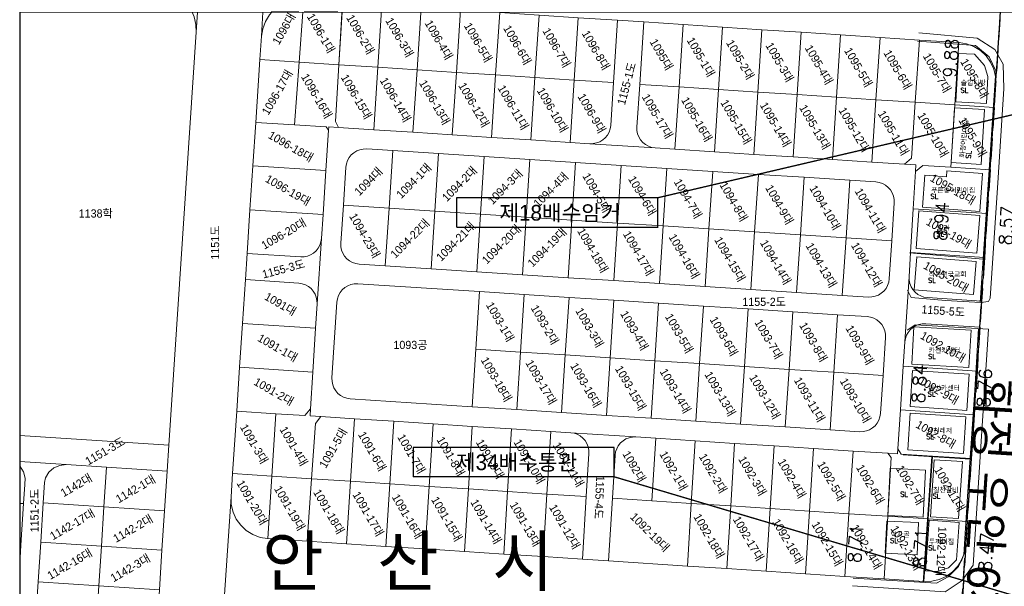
# Model space of a CAD drawing. Header units: metres. Extents: x 183400 to 184400, y 422200 to 427800.
# Tile 172 of 221: x 183500 to 183801, y 426825 to 426998. Entities that reach past the tile are written whole.
import ezdxf
from ezdxf.enums import TextEntityAlignment as Align

# ---------------------------------------------------------------- set-up
doc = ezdxf.new("R2010")
doc.units = ezdxf.units.M
doc.linetypes.add('DASHED2', pattern=[9.525, 6.35, -3.175])
for name, color, linetype in [('구조물명칭_작업', 5, 'Continuous'), ('도면리-t', 252, 'Continuous'), ('동별경계', 3, 'DASHED2'), ('보축구간', 10, 'DASHED2'), ('일람표', 7, 'Continuous'), ('횡단타점', 11, 'Continuous')]:
    doc.layers.add(name, color=color, linetype=linetype)
for name, color, linetype, lineweight in [('지번', 252, 'Continuous', 5), ('지적', 252, 'Continuous', 5), ('현황도', 7, 'Continuous', 5)]:
    doc.layers.add(name, color=color, linetype=linetype, lineweight=lineweight)
doc.styles.add('gwang', font='romans.shx', dxfattribs={"bigfont": ' WHGTXT.SHX'})
doc.styles.get("Standard").update_dxf_attribs({"font": 'romans.shx', "bigfont": 'ghs.shx'})
doc.styles.add('UPM', font='Gulim.ttf')
doc.styles.add('돋움', font='Dotum.ttf')
doc.styles.add('평면도1(프)$0$굴림', font='Gulim.ttf')

msp = doc.modelspace()

# ---------------------------------------------------------------- linework, layer by layer
at = {"layer": '구조물명칭_작업', "ltscale": 20, "const_width": 0.4}
for points in [[(183695, 426943.3), (183820.13, 426972.57)], [(183620.26, 426858.02), (183681.72, 426858.02), (183681.72, 426867.02)], [(183681.72, 426858.02), (183812.46, 426819.19)]]:
    msp.add_lwpolyline(points, dxfattribs=at)
at = {"layer": '구조물명칭_작업', "linetype": 'Continuous'}
msp.add_lwpolyline([(183633.54, 426934.3, 0.4, 0.4, 0), (183695, 426934.3, 0.4, 0.4, 0), (183695, 426943.3, 0, 0, 0)], format="xyseb", dxfattribs=at)
for points in [[(183695, 426943.3), (183633.54, 426943.3), (183633.54, 426934.3)], [(183681.72, 426867.02), (183620.26, 426867.02), (183620.26, 426858.02)]]:
    msp.add_lwpolyline(points, dxfattribs=at)
at = {"layer": '동별경계', "linetype": 'DASHED2'}
for points in [[(183786.68, 426798.28), (183789.21, 426837.19), (183789.67, 426844.38), (183790.92, 426863.56), (183791.79, 426876.95), (183792.66, 426890.33), (183793.53, 426903.73), (183794.05, 426911.71), (183794.92, 426925.1), (183795.79, 426938.5), (183796.66, 426951.89), (183797.9, 426970.92), (183798.36, 426977.99), (183800.89, 427016.91)], [(183800.89, 427016.91), (183798.36, 426977.99), (183797.9, 426970.92), (183796.66, 426951.89), (183795.79, 426938.5), (183794.92, 426925.1), (183794.05, 426911.71), (183793.53, 426903.73), (183792.66, 426890.33), (183791.79, 426876.95), (183790.92, 426863.56), (183789.67, 426844.38), (183789.21, 426837.19), (183786.68, 426798.28)]]:
    msp.add_lwpolyline(points, dxfattribs=at)
at = {"layer": '일람표'}
msp.add_lwpolyline([(183500, 426600), (184100, 426600), (184100, 427000), (183500, 427000)], close=True, dxfattribs=at)
at = {"layer": '지적', "linetype": 'Continuous'}
for points in [[(183670.76, 426998.36), (183682.79, 426997.57), (183690.78, 426997.04), (183702.83, 426996.25), (183714.87, 426995.47), (183726.9, 426994.68), (183738.94, 426993.89), (183750.97, 426993.11), (183763.01, 426992.32), (183775.04, 426991.53), (183787.07, 426990.75), (183787.17, 426990.74), (183789.49, 426990.36), (183791.69, 426989.53), (183793.69, 426988.29), (183795.41, 426986.69), (183796.78, 426984.77), (183797.75, 426982.63), (183798.29, 426980.34), (183798.36, 426977.99), (183800.89, 427016.91)], [(183800.89, 427016.91), (183798.36, 426977.99), (183797.9, 426970.92), (183796.66, 426951.89), (183795.79, 426938.5), (183794.92, 426925.1), (183794.05, 426911.71), (183793.53, 426903.73), (183792.66, 426890.33), (183791.79, 426876.95), (183790.92, 426863.56), (183789.67, 426844.38), (183789.21, 426837.19), (183786.68, 426798.28)], [(183598.73, 427003.07), (183597.56, 426983.98), (183609.48, 426983.2), (183610.74, 427002.28), (183598.73, 427003.07)], [(183610.74, 427002.28), (183609.48, 426983.2), (183621.49, 426982.42), (183622.74, 427001.5), (183610.74, 427002.28)], [(183622.74, 427001.5), (183621.49, 426982.42), (183633.5, 426981.64), (183634.75, 427000.71), (183622.74, 427001.5)], [(183500, 426870.66), (183545.62, 426867.73), (183553.95, 426993.96), (183553.88, 426996.31), (183553.34, 426998.6), (183552.71, 427000)], [(183554.34, 427000), (183553.95, 426993.96), (183545.62, 426867.73), (183545.09, 426859.75), (183544.29, 426847.64), (183543.49, 426835.57), (183542.7, 426823.49)], [(183552.71, 427000), (183553.34, 426998.6), (183553.88, 426996.31), (183553.95, 426993.96), (183554.34, 427000)], [(183562.05, 426812.97), (183564.61, 426851.88), (183565.08, 426858.99), (183566.34, 426878.08), (183567.22, 426891.48), (183568.11, 426904.88), (183568.99, 426918.28), (183569.52, 426926.27), (183570.4, 426939.67), (183571.29, 426953.07), (183572.16, 426966.35), (183573.43, 426985.55), (183573.9, 426992.67), (183574.38, 427000)], [(183577.11, 427000), (183576.35, 426999.19), (183575.11, 426997.19), (183574.28, 426994.99), (183573.9, 426992.67), (183573.43, 426985.55), (183585.41, 426984.77), (183586.54, 427000)], [(183574.38, 427000), (183573.9, 426992.67), (183574.28, 426994.99), (183575.11, 426997.19), (183576.35, 426999.19), (183577.11, 427000)], [(183586.54, 427000), (183585.41, 426984.77), (183597.56, 426983.98), (183598.54, 427000)], [(183634.75, 427000.71), (183633.5, 426981.64), (183645.5, 426980.86), (183646.75, 426999.93), (183634.75, 427000.71)], [(183646.75, 426999.93), (183645.5, 426980.86), (183657.5, 426980.08), (183658.76, 426999.14), (183646.75, 426999.93)], [(183658.76, 426999.14), (183657.5, 426980.08), (183669.51, 426979.29), (183670.76, 426998.36), (183658.76, 426999.14)], [(183670.76, 426998.36), (183669.51, 426979.29), (183681.54, 426978.51), (183682.79, 426997.57), (183670.76, 426998.36)], [(183682.79, 426997.57), (183681.54, 426978.51), (183680.68, 426965.43), (183680.52, 426964.39), (183680.18, 426963.4), (183679.68, 426962.49), (183679.03, 426961.67), (183678.24, 426960.98), (183677.35, 426960.44), (183676.37, 426960.06), (183675.35, 426959.86), (183674.3, 426959.83), (183694.3, 426958.56), (183693.26, 426958.71), (183692.27, 426959.05), (183691.35, 426959.55), (183690.52, 426960.2), (183689.83, 426960.99), (183689.29, 426961.89), (183688.9, 426962.86), (183688.7, 426963.89), (183688.67, 426964.94), (183689.53, 426977.98), (183690.78, 426997.04), (183682.79, 426997.57)], [(183690.78, 426997.04), (183689.53, 426977.98), (183701.58, 426977.19), (183702.83, 426996.25), (183690.78, 426997.04)], [(183702.83, 426996.25), (183701.58, 426977.19), (183713.62, 426976.41), (183714.87, 426995.47), (183702.83, 426996.25)], [(183714.87, 426995.47), (183713.62, 426976.41), (183725.65, 426975.63), (183726.9, 426994.68), (183714.87, 426995.47)], [(183726.9, 426994.68), (183725.65, 426975.63), (183737.69, 426974.84), (183738.94, 426993.89), (183726.9, 426994.68)], [(183738.94, 426993.89), (183737.69, 426974.84), (183749.72, 426974.06), (183750.97, 426993.11), (183738.94, 426993.89)], [(183750.97, 426993.11), (183749.72, 426974.06), (183761.76, 426973.27), (183763.01, 426992.32), (183750.97, 426993.11)], [(183763.01, 426992.32), (183761.76, 426973.27), (183773.75, 426972.49), (183775.04, 426991.53), (183763.01, 426992.32)], [(183775.04, 426991.53), (183773.75, 426972.49), (183785.88, 426971.7), (183787.07, 426990.75), (183775.04, 426991.53)], [(183787.07, 426990.75), (183785.88, 426971.7), (183797.9, 426970.92), (183798.36, 426977.99), (183798.29, 426980.34), (183797.75, 426982.63), (183796.78, 426984.77), (183795.41, 426986.69), (183793.69, 426988.29), (183791.69, 426989.53), (183789.49, 426990.36), (183787.17, 426990.74), (183787.07, 426990.75)], [(183573.43, 426985.55), (183572.16, 426966.35), (183583.99, 426965.62), (183585.41, 426984.77), (183573.43, 426985.55)], [(183585.41, 426984.77), (183583.99, 426965.62), (183593.69, 426965.03), (183594.42, 426964.01), (183594.48, 426965.01), (183597.47, 426964.82), (183596.5, 426966.61), (183597.56, 426983.98), (183585.41, 426984.77)], [(183597.56, 426983.98), (183596.5, 426966.61), (183597.47, 426964.82), (183608.22, 426964.12), (183609.48, 426983.2), (183597.56, 426983.98)], [(183609.48, 426983.2), (183608.22, 426964.12), (183620.23, 426963.34), (183621.49, 426982.42), (183609.48, 426983.2)], [(183621.49, 426982.42), (183620.23, 426963.34), (183632.24, 426962.56), (183633.5, 426981.64), (183621.49, 426982.42)], [(183633.5, 426981.64), (183632.24, 426962.56), (183644.25, 426961.78), (183645.5, 426980.86), (183633.5, 426981.64)], [(183645.5, 426980.86), (183644.25, 426961.78), (183656.25, 426961), (183657.5, 426980.08), (183645.5, 426980.86)], [(183657.5, 426980.08), (183656.25, 426961), (183668.26, 426960.22), (183669.51, 426979.29), (183657.5, 426980.08)], [(183669.51, 426979.29), (183668.26, 426960.22), (183674.3, 426959.83), (183675.35, 426959.86), (183676.37, 426960.06), (183677.35, 426960.44), (183678.24, 426960.98), (183679.03, 426961.67), (183679.68, 426962.49), (183680.18, 426963.4), (183680.52, 426964.39), (183680.68, 426965.43), (183681.54, 426978.51), (183669.51, 426979.29)], [(183689.53, 426977.98), (183688.67, 426964.94), (183688.7, 426963.89), (183688.9, 426962.86), (183689.29, 426961.89), (183689.83, 426960.99), (183690.52, 426960.2), (183691.35, 426959.55), (183692.27, 426959.05), (183693.26, 426958.71), (183694.3, 426958.56), (183700.33, 426958.14), (183701.58, 426977.19), (183689.53, 426977.98)], [(183701.58, 426977.19), (183700.33, 426958.14), (183712.37, 426957.36), (183713.62, 426976.41), (183701.58, 426977.19)], [(183713.62, 426976.41), (183712.37, 426957.36), (183724.4, 426956.58), (183725.65, 426975.63), (183713.62, 426976.41)], [(183725.65, 426975.63), (183724.4, 426956.58), (183736.44, 426955.8), (183737.69, 426974.84), (183725.65, 426975.63)], [(183737.69, 426974.84), (183736.44, 426955.8), (183748.47, 426955.02), (183749.72, 426974.06), (183737.69, 426974.84)], [(183749.72, 426974.06), (183748.47, 426955.02), (183760.51, 426954.23), (183761.76, 426973.27), (183749.72, 426974.06)], [(183761.76, 426973.27), (183760.51, 426954.23), (183770.51, 426953.57), (183772.6, 426955.44), (183773.75, 426972.49), (183761.76, 426973.27)], [(183773.75, 426972.49), (183772.6, 426955.44), (183770.51, 426953.57), (183774, 426953.36), (183773.88, 426951.36), (183776.07, 426953.22), (183784.7, 426952.66), (183785.88, 426971.7), (183773.75, 426972.49)], [(183785.88, 426971.7), (183784.7, 426952.66), (183796.66, 426951.89), (183797.9, 426970.92), (183785.88, 426971.7)], [(183572.16, 426966.35), (183571.29, 426953.07), (183593.62, 426951.62), (183594.42, 426964.01), (183593.69, 426965.03), (183583.99, 426965.62), (183572.16, 426966.35)], [(183594.48, 426965.01), (183594.42, 426964.01), (183593.62, 426951.62), (183592.75, 426938.23), (183592.28, 426930.83), (183590.91, 426910.85), (183590.45, 426903.42), (183589.63, 426890.02), (183588.94, 426878.75), (183588.81, 426876.63), (183592.05, 426876.42), (183602.37, 426875.75), (183614.37, 426874.98), (183626.37, 426874.2), (183638.37, 426873.43), (183650.37, 426872.65), (183662.37, 426871.88), (183668.44, 426871.49), (183688.39, 426870.19), (183694.45, 426869.8), (183706.51, 426869.02), (183718.57, 426868.24), (183730.63, 426867.46), (183742.69, 426866.68), (183754.75, 426865.9), (183765.37, 426865.21), (183768.36, 426865.02), (183768.46, 426866.52), (183769.24, 426878.44), (183770.11, 426891.82), (183770.6, 426899.23), (183771.88, 426919.15), (183772.34, 426926.57), (183773.17, 426939.97), (183773.88, 426951.36), (183774, 426953.36), (183770.51, 426953.57), (183760.51, 426954.23), (183748.47, 426955.02), (183736.44, 426955.8), (183724.4, 426956.58), (183712.37, 426957.36), (183700.33, 426958.14), (183694.3, 426958.56), (183674.3, 426959.83), (183668.26, 426960.22), (183656.25, 426961), (183644.25, 426961.78), (183632.24, 426962.56), (183620.23, 426963.34), (183608.22, 426964.12), (183597.47, 426964.82), (183594.48, 426965.01)], [(183614.06, 426957.72), (183628.03, 426956.82), (183642, 426955.91), (183655.97, 426955), (183669.94, 426954.1), (183683.91, 426953.19), (183697.88, 426952.28), (183711.85, 426951.38), (183725.83, 426950.47), (183739.8, 426949.56), (183753.77, 426948.66), (183761.76, 426948.14), (183762.79, 426947.98), (183763.78, 426947.64), (183764.7, 426947.14), (183765.52, 426946.49), (183766.21, 426945.7), (183766.75, 426944.81), (183767.13, 426943.84), (183767.33, 426942.81), (183767.36, 426941.77), (183766.6, 426930.15), (183765.84, 426918.55), (183765.68, 426917.52), (183765.34, 426916.52), (183764.84, 426915.61), (183764.19, 426914.79), (183763.4, 426914.1), (183762.51, 426913.56), (183761.53, 426913.18), (183760.51, 426912.98), (183759.46, 426912.95), (183751.48, 426913.46), (183737.51, 426914.37), (183723.54, 426915.27), (183709.57, 426916.17), (183695.6, 426917.08), (183681.62, 426917.98), (183667.65, 426918.88), (183653.68, 426919.79), (183639.71, 426920.69), (183625.74, 426921.59), (183611.77, 426922.5), (183603.79, 426923.01), (183602.76, 426923.17), (183601.77, 426923.51), (183600.85, 426924.01), (183600.03, 426924.66), (183599.34, 426925.45), (183598.8, 426926.34), (183598.42, 426927.32), (183598.22, 426928.34), (183598.19, 426929.39), (183598.94, 426941.01), (183599.7, 426952.64), (183599.86, 426953.67), (183600.2, 426954.66), (183600.7, 426955.58), (183601.35, 426956.4), (183602.14, 426957.09), (183603.03, 426957.63), (183604.01, 426958.01), (183605.03, 426958.21), (183606.08, 426958.24), (183614.06, 426957.72)], [(183606.08, 426958.24), (183605.03, 426958.21), (183604.01, 426958.01), (183603.03, 426957.63), (183602.14, 426957.09), (183601.35, 426956.4), (183600.7, 426955.58), (183600.2, 426954.66), (183599.86, 426953.67), (183599.7, 426952.64), (183598.94, 426941.01), (183612.91, 426940.1), (183614.06, 426957.72), (183606.08, 426958.24)], [(183614.06, 426957.72), (183612.91, 426940.1), (183626.88, 426939.2), (183628.03, 426956.82), (183614.06, 426957.72)], [(183628.03, 426956.82), (183626.88, 426939.2), (183640.85, 426938.3), (183642, 426955.91), (183628.03, 426956.82)], [(183571.29, 426953.07), (183570.4, 426939.67), (183592.75, 426938.23), (183593.62, 426951.62), (183571.29, 426953.07)], [(183642, 426955.91), (183640.85, 426938.3), (183654.82, 426937.39), (183655.97, 426955), (183642, 426955.91)], [(183655.97, 426955), (183654.82, 426937.39), (183668.79, 426936.49), (183669.94, 426954.1), (183655.97, 426955)], [(183669.94, 426954.1), (183668.79, 426936.49), (183682.76, 426935.58), (183683.91, 426953.19), (183669.94, 426954.1)], [(183683.91, 426953.19), (183682.76, 426935.58), (183696.74, 426934.68), (183697.88, 426952.28), (183683.91, 426953.19)], [(183776.07, 426953.22), (183773.88, 426951.36), (183773.17, 426939.97), (183795.79, 426938.5), (183796.66, 426951.89), (183784.7, 426952.66), (183776.07, 426953.22)], [(183697.88, 426952.28), (183696.74, 426934.68), (183710.71, 426933.77), (183711.85, 426951.38), (183697.88, 426952.28)], [(183711.85, 426951.38), (183710.71, 426933.77), (183724.68, 426932.87), (183725.83, 426950.47), (183711.85, 426951.38)], [(183725.83, 426950.47), (183724.68, 426932.87), (183738.65, 426931.96), (183739.8, 426949.56), (183725.83, 426950.47)], [(183739.8, 426949.56), (183738.65, 426931.96), (183752.62, 426931.06), (183753.77, 426948.66), (183739.8, 426949.56)], [(183753.77, 426948.66), (183752.62, 426931.06), (183766.6, 426930.15), (183767.36, 426941.77), (183767.33, 426942.81), (183767.13, 426943.84), (183766.75, 426944.81), (183766.21, 426945.7), (183765.52, 426946.49), (183764.7, 426947.14), (183763.78, 426947.64), (183762.79, 426947.98), (183761.76, 426948.14), (183753.77, 426948.66)], [(183570.4, 426939.67), (183569.52, 426926.27), (183585.9, 426925.22), (183586.94, 426925.26), (183587.97, 426925.46), (183588.94, 426925.84), (183589.83, 426926.39), (183590.62, 426927.08), (183591.27, 426927.89), (183591.77, 426928.81), (183592.11, 426929.8), (183592.28, 426930.83), (183592.75, 426938.23), (183570.4, 426939.67)], [(183598.94, 426941.01), (183598.19, 426929.39), (183598.22, 426928.34), (183598.42, 426927.32), (183598.8, 426926.34), (183599.34, 426925.45), (183600.03, 426924.66), (183600.85, 426924.01), (183601.77, 426923.51), (183602.76, 426923.17), (183603.79, 426923.01), (183611.77, 426922.5), (183612.91, 426940.1), (183598.94, 426941.01)], [(183612.91, 426940.1), (183611.77, 426922.5), (183625.74, 426921.59), (183626.88, 426939.2), (183612.91, 426940.1)], [(183626.88, 426939.2), (183625.74, 426921.59), (183639.71, 426920.69), (183640.85, 426938.3), (183626.88, 426939.2)], [(183640.85, 426938.3), (183639.71, 426920.69), (183653.68, 426919.79), (183654.82, 426937.39), (183640.85, 426938.3)], [(183773.17, 426939.97), (183772.34, 426926.57), (183794.92, 426925.1), (183795.79, 426938.5), (183773.17, 426939.97)], [(183654.82, 426937.39), (183653.68, 426919.79), (183667.65, 426918.88), (183668.79, 426936.49), (183654.82, 426937.39)], [(183668.79, 426936.49), (183667.65, 426918.88), (183681.62, 426917.98), (183682.76, 426935.58), (183668.79, 426936.49)], [(183682.76, 426935.58), (183681.62, 426917.98), (183695.6, 426917.08), (183696.74, 426934.68), (183682.76, 426935.58)], [(183696.74, 426934.68), (183695.6, 426917.08), (183709.57, 426916.17), (183710.71, 426933.77), (183696.74, 426934.68)], [(183710.71, 426933.77), (183709.57, 426916.17), (183723.54, 426915.27), (183724.68, 426932.87), (183710.71, 426933.77)], [(183724.68, 426932.87), (183723.54, 426915.27), (183737.51, 426914.37), (183738.65, 426931.96), (183724.68, 426932.87)], [(183592.28, 426930.83), (183592.11, 426929.8), (183591.77, 426928.81), (183591.27, 426927.89), (183590.62, 426927.08), (183589.83, 426926.39), (183588.94, 426925.84), (183587.97, 426925.46), (183586.94, 426925.26), (183585.9, 426925.22), (183569.52, 426926.27), (183568.99, 426918.28), (183585.31, 426917.2), (183586.35, 426917.05), (183587.33, 426916.71), (183588.25, 426916.21), (183589.06, 426915.56), (183589.75, 426914.78), (183590.29, 426913.89), (183590.67, 426912.92), (183590.88, 426911.9), (183590.91, 426910.85), (183592.28, 426930.83)], [(183738.65, 426931.96), (183737.51, 426914.37), (183751.48, 426913.46), (183752.62, 426931.06), (183738.65, 426931.96)], [(183752.62, 426931.06), (183751.48, 426913.46), (183759.46, 426912.95), (183760.51, 426912.98), (183761.53, 426913.18), (183762.51, 426913.56), (183763.4, 426914.1), (183764.19, 426914.79), (183764.84, 426915.61), (183765.34, 426916.52), (183765.68, 426917.52), (183765.84, 426918.55), (183766.6, 426930.15), (183752.62, 426931.06)], [(183772.34, 426926.57), (183771.88, 426919.15), (183771.91, 426918.11), (183772.11, 426917.08), (183772.5, 426916.11), (183773.04, 426915.22), (183773.73, 426914.44), (183774.54, 426913.79), (183775.46, 426913.29), (183776.45, 426912.95), (183777.48, 426912.79), (183794.05, 426911.71), (183794.92, 426925.1), (183772.34, 426926.57)], [(183568.99, 426918.28), (183568.11, 426904.88), (183590.45, 426903.42), (183590.91, 426910.85), (183590.88, 426911.9), (183590.67, 426912.92), (183590.29, 426913.89), (183589.75, 426914.78), (183589.06, 426915.56), (183588.25, 426916.21), (183587.33, 426916.71), (183586.35, 426917.05), (183585.31, 426917.2), (183568.99, 426918.28)], [(183640.59, 426914.62), (183654.27, 426913.74), (183667.95, 426912.85), (183681.63, 426911.97), (183695.32, 426911.09), (183709, 426910.2), (183722.68, 426909.32), (183736.36, 426908.43), (183750.04, 426907.55), (183759.08, 426906.97), (183760.11, 426906.81), (183761.1, 426906.47), (183762.02, 426905.97), (183762.83, 426905.32), (183763.52, 426904.53), (183764.07, 426903.64), (183764.45, 426902.67), (183764.65, 426901.64), (183764.68, 426900.59), (183763.92, 426889), (183763.15, 426877.39), (183763, 426876.35), (183762.66, 426875.36), (183762.16, 426874.45), (183761.51, 426873.63), (183760.72, 426872.94), (183759.83, 426872.4), (183758.85, 426872.02), (183757.83, 426871.82), (183756.78, 426871.8), (183747.72, 426872.38), (183734.05, 426873.27), (183720.38, 426874.15), (183706.71, 426875.03), (183693.03, 426875.92), (183679.34, 426876.8), (183665.66, 426877.69), (183651.99, 426878.57), (183638.31, 426879.45), (183601.06, 426881.86), (183600.03, 426882.02), (183599.04, 426882.36), (183598.12, 426882.86), (183597.3, 426883.51), (183596.61, 426884.3), (183596.07, 426885.19), (183595.69, 426886.17), (183595.49, 426887.19), (183595.46, 426888.24), (183596.96, 426911.42), (183597.12, 426912.45), (183597.46, 426913.44), (183597.96, 426914.36), (183598.61, 426915.18), (183599.4, 426915.87), (183600.29, 426916.41), (183601.27, 426916.79), (183602.29, 426916.99), (183603.34, 426917.02), (183640.59, 426914.62)], [(183603.34, 426917.02), (183602.29, 426916.99), (183601.27, 426916.79), (183600.29, 426916.41), (183599.4, 426915.87), (183598.61, 426915.18), (183597.96, 426914.36), (183597.46, 426913.44), (183597.12, 426912.45), (183596.96, 426911.42), (183595.46, 426888.24), (183595.49, 426887.19), (183595.69, 426886.17), (183596.07, 426885.19), (183596.61, 426884.3), (183597.3, 426883.51), (183598.12, 426882.86), (183599.04, 426882.36), (183600.03, 426882.02), (183601.06, 426881.86), (183638.31, 426879.45), (183639.45, 426897.03), (183640.59, 426914.62), (183603.34, 426917.02)], [(183771.88, 426919.15), (183770.6, 426899.23), (183770.75, 426900.27), (183771.09, 426901.26), (183771.59, 426902.17), (183772.25, 426902.99), (183773.03, 426903.68), (183773.93, 426904.22), (183774.9, 426904.6), (183775.93, 426904.8), (183776.98, 426904.82), (183793.53, 426903.73), (183794.05, 426911.71), (183777.48, 426912.79), (183776.45, 426912.95), (183775.46, 426913.29), (183774.54, 426913.79), (183773.73, 426914.44), (183773.04, 426915.22), (183772.5, 426916.11), (183772.11, 426917.08), (183771.91, 426918.11), (183771.88, 426919.15)], [(183640.59, 426914.62), (183639.45, 426897.03), (183653.13, 426896.15), (183654.27, 426913.74), (183640.59, 426914.62)], [(183654.27, 426913.74), (183653.13, 426896.15), (183666.8, 426895.27), (183667.95, 426912.85), (183654.27, 426913.74)], [(183667.95, 426912.85), (183666.8, 426895.27), (183680.48, 426894.38), (183681.63, 426911.97), (183667.95, 426912.85)], [(183681.63, 426911.97), (183680.48, 426894.38), (183694.17, 426893.5), (183695.32, 426911.09), (183681.63, 426911.97)], [(183695.32, 426911.09), (183694.17, 426893.5), (183707.86, 426892.62), (183709, 426910.2), (183695.32, 426911.09)], [(183709, 426910.2), (183707.86, 426892.62), (183721.53, 426891.73), (183722.68, 426909.32), (183709, 426910.2)], [(183722.68, 426909.32), (183721.53, 426891.73), (183735.21, 426890.85), (183736.36, 426908.43), (183722.68, 426909.32)], [(183736.36, 426908.43), (183735.21, 426890.85), (183748.88, 426889.97), (183750.04, 426907.55), (183736.36, 426908.43)], [(183750.04, 426907.55), (183748.88, 426889.97), (183763.92, 426889), (183764.68, 426900.59), (183764.65, 426901.64), (183764.45, 426902.67), (183764.07, 426903.64), (183763.52, 426904.53), (183762.83, 426905.32), (183762.02, 426905.97), (183761.1, 426906.47), (183760.11, 426906.81), (183759.08, 426906.97), (183750.04, 426907.55)], [(183568.11, 426904.88), (183567.22, 426891.48), (183589.63, 426890.02), (183590.45, 426903.42), (183568.11, 426904.88)], [(183776.98, 426904.82), (183775.93, 426904.8), (183774.9, 426904.6), (183773.93, 426904.22), (183773.03, 426903.68), (183772.25, 426902.99), (183771.59, 426902.17), (183771.09, 426901.26), (183770.75, 426900.27), (183770.6, 426899.23), (183770.11, 426891.82), (183792.66, 426890.33), (183793.53, 426903.73), (183776.98, 426904.82)], [(183639.45, 426897.03), (183638.31, 426879.45), (183651.99, 426878.57), (183653.13, 426896.15), (183639.45, 426897.03)], [(183653.13, 426896.15), (183651.99, 426878.57), (183665.66, 426877.69), (183666.8, 426895.27), (183653.13, 426896.15)], [(183666.8, 426895.27), (183665.66, 426877.69), (183679.34, 426876.8), (183680.48, 426894.38), (183666.8, 426895.27)], [(183680.48, 426894.38), (183679.34, 426876.8), (183693.03, 426875.92), (183694.17, 426893.5), (183680.48, 426894.38)], [(183694.17, 426893.5), (183693.03, 426875.92), (183706.71, 426875.03), (183707.86, 426892.62), (183694.17, 426893.5)], [(183567.22, 426891.48), (183566.34, 426878.08), (183578.26, 426877.31), (183587.17, 426876.73), (183588.94, 426878.75), (183589.63, 426890.02), (183567.22, 426891.48)], [(183707.86, 426892.62), (183706.71, 426875.03), (183720.38, 426874.15), (183721.53, 426891.73), (183707.86, 426892.62)], [(183721.53, 426891.73), (183720.38, 426874.15), (183734.05, 426873.27), (183735.21, 426890.85), (183721.53, 426891.73)], [(183735.21, 426890.85), (183734.05, 426873.27), (183747.72, 426872.38), (183748.88, 426889.97), (183735.21, 426890.85)], [(183748.88, 426889.97), (183747.72, 426872.38), (183756.78, 426871.8), (183757.83, 426871.82), (183758.85, 426872.02), (183759.83, 426872.4), (183760.72, 426872.94), (183761.51, 426873.63), (183762.16, 426874.45), (183762.66, 426875.36), (183763, 426876.35), (183763.15, 426877.39), (183763.92, 426889), (183748.88, 426889.97)], [(183770.11, 426891.82), (183769.24, 426878.44), (183791.79, 426876.95), (183792.66, 426890.33), (183770.11, 426891.82)], [(183566.34, 426878.08), (183565.08, 426858.99), (183577.06, 426858.21), (183578.26, 426877.31), (183566.34, 426878.08)], [(183588.94, 426878.75), (183587.17, 426876.73), (183578.26, 426877.31), (183577.06, 426858.21), (183589.21, 426857.42), (183590.38, 426874.32), (183592.05, 426876.42), (183588.81, 426876.63), (183588.94, 426878.75)], [(183769.24, 426878.44), (183768.46, 426866.52), (183769.49, 426864.95), (183779.01, 426864.33), (183790.92, 426863.56), (183791.79, 426876.95), (183769.24, 426878.44)], [(183592.05, 426876.42), (183590.38, 426874.32), (183589.21, 426857.42), (183601.13, 426856.65), (183602.37, 426875.75), (183592.05, 426876.42)], [(183602.37, 426875.75), (183601.13, 426856.65), (183613.14, 426855.87), (183614.37, 426874.98), (183602.37, 426875.75)], [(183614.37, 426874.98), (183613.14, 426855.87), (183625.15, 426855.08), (183626.37, 426874.2), (183614.37, 426874.98)], [(183626.37, 426874.2), (183625.15, 426855.08), (183637.16, 426854.3), (183638.37, 426873.43), (183626.37, 426874.2)], [(183638.37, 426873.43), (183637.16, 426854.3), (183649.17, 426853.52), (183650.37, 426872.65), (183638.37, 426873.43)], [(183650.37, 426872.65), (183649.17, 426853.52), (183661.18, 426852.74), (183662.37, 426871.88), (183650.37, 426872.65)], [(183662.37, 426871.88), (183661.18, 426852.74), (183673.22, 426851.96), (183674.04, 426865.13), (183674.01, 426866.17), (183673.81, 426867.2), (183673.42, 426868.17), (183672.88, 426869.06), (183672.19, 426869.84), (183671.37, 426870.49), (183670.46, 426871), (183669.47, 426871.33), (183668.44, 426871.49), (183662.37, 426871.88)], [(183500, 426862.66), (183514.25, 426861.74), (183526.54, 426860.95), (183545.09, 426859.75), (183545.62, 426867.73), (183500, 426870.66)], [(183668.44, 426871.49), (183669.47, 426871.33), (183670.46, 426871), (183671.37, 426870.49), (183672.19, 426869.84), (183672.88, 426869.06), (183673.42, 426868.17), (183673.81, 426867.2), (183674.01, 426866.17), (183674.04, 426865.13), (183673.22, 426851.96), (183672.04, 426832.82), (183680.02, 426832.3), (183681.2, 426851.44), (183682.02, 426864.58), (183682.17, 426865.62), (183682.5, 426866.61), (183683, 426867.53), (183683.66, 426868.35), (183684.44, 426869.04), (183685.34, 426869.59), (183686.31, 426869.97), (183687.34, 426870.17), (183688.39, 426870.19), (183668.44, 426871.49)], [(183688.39, 426870.19), (183687.34, 426870.17), (183686.31, 426869.97), (183685.34, 426869.59), (183684.44, 426869.04), (183683.66, 426868.35), (183683, 426867.53), (183682.5, 426866.61), (183682.17, 426865.62), (183682.02, 426864.58), (183681.2, 426851.44), (183693.26, 426850.65), (183694.45, 426869.8), (183688.39, 426870.19)], [(183694.45, 426869.8), (183693.26, 426850.65), (183705.32, 426849.87), (183706.51, 426869.02), (183694.45, 426869.8)], [(183706.51, 426869.02), (183705.32, 426849.87), (183717.36, 426849.09), (183718.57, 426868.24), (183706.51, 426869.02)], [(183718.57, 426868.24), (183717.36, 426849.09), (183729.41, 426848.3), (183730.63, 426867.46), (183718.57, 426868.24)], [(183730.63, 426867.46), (183729.41, 426848.3), (183741.46, 426847.52), (183742.69, 426866.68), (183730.63, 426867.46)], [(183742.69, 426866.68), (183741.46, 426847.52), (183753.51, 426846.73), (183754.75, 426865.9), (183742.69, 426866.68)], [(183754.75, 426865.9), (183753.51, 426846.73), (183765.4, 426845.96), (183766.42, 426863.94), (183765.37, 426865.21), (183754.75, 426865.9)], [(183768.46, 426866.52), (183768.36, 426865.02), (183765.37, 426865.21), (183766.42, 426863.94), (183765.4, 426845.96), (183777.68, 426845.16), (183779.01, 426864.33), (183769.49, 426864.95), (183768.46, 426866.52)], [(183779.01, 426864.33), (183777.68, 426845.16), (183789.67, 426844.38), (183790.92, 426863.56), (183779.01, 426864.33)], [(183500, 426738.28), (183500.12, 426740.11), (183501.37, 426759.51), (183501.76, 426765.54), (183502.54, 426777.62), (183503.32, 426789.69), (183504.1, 426801.77), (183504.88, 426813.85), (183505.65, 426825.92), (183506.43, 426838), (183507.21, 426850.07), (183507.61, 426856.23), (183507.86, 426857.73), (183508.86, 426859.46), (183510.39, 426860.72), (183512.24, 426861.5), (183514.25, 426861.74), (183500, 426862.66)], [(183500, 426861.26), (183500.1, 426861.2), (183501.21, 426859.54), (183501.67, 426857.61), (183501.57, 426855.61), (183501.2, 426849.81), (183500.37, 426837.09), (183500, 426831.35)], [(183514.25, 426861.74), (183512.24, 426861.5), (183510.39, 426860.72), (183508.86, 426859.46), (183507.86, 426857.73), (183507.61, 426856.23), (183507.21, 426850.07), (183525.75, 426848.86), (183526.54, 426860.95), (183514.25, 426861.74)], [(183526.54, 426860.95), (183525.75, 426848.86), (183544.29, 426847.64), (183545.09, 426859.75), (183526.54, 426860.95)], [(183565.08, 426858.99), (183564.61, 426851.88), (183564.68, 426849.53), (183565.22, 426847.24), (183566.19, 426845.09), (183567.56, 426843.18), (183569.27, 426841.57), (183571.27, 426840.33), (183573.48, 426839.5), (183575.8, 426839.12), (183575.86, 426839.11), (183577.06, 426858.21), (183565.08, 426858.99)], [(183577.06, 426858.21), (183575.86, 426839.11), (183587.88, 426838.33), (183589.21, 426857.42), (183577.06, 426858.21)], [(183589.21, 426857.42), (183587.88, 426838.33), (183599.89, 426837.54), (183601.13, 426856.65), (183589.21, 426857.42)], [(183601.13, 426856.65), (183599.89, 426837.54), (183611.92, 426836.75), (183613.14, 426855.87), (183601.13, 426856.65)], [(183613.14, 426855.87), (183611.92, 426836.75), (183623.93, 426835.97), (183625.15, 426855.08), (183613.14, 426855.87)], [(183625.15, 426855.08), (183623.93, 426835.97), (183635.95, 426835.18), (183637.16, 426854.3), (183625.15, 426855.08)], [(183637.16, 426854.3), (183635.95, 426835.18), (183647.97, 426834.39), (183649.17, 426853.52), (183637.16, 426854.3)], [(183564.61, 426851.88), (183562.05, 426812.97)], [(183786.68, 426798.28), (183789.21, 426837.19), (183788.83, 426834.87), (183788, 426832.67), (183786.76, 426830.67), (183785.16, 426828.95), (183783.24, 426827.58), (183781.1, 426826.61), (183778.81, 426826.07), (183776.45, 426825.99), (183776.36, 426826), (183764.32, 426826.79), (183752.28, 426827.57), (183740.24, 426828.36), (183728.2, 426829.15), (183716.16, 426829.94), (183704.12, 426830.72), (183680.02, 426832.3), (183672.04, 426832.82), (183659.99, 426833.61), (183647.97, 426834.39), (183635.95, 426835.18), (183623.93, 426835.97), (183611.92, 426836.75), (183599.89, 426837.54), (183587.88, 426838.33), (183575.86, 426839.11), (183575.8, 426839.12), (183573.48, 426839.5), (183571.27, 426840.33), (183569.27, 426841.57), (183567.56, 426843.18), (183566.19, 426845.09), (183565.22, 426847.24), (183564.68, 426849.53), (183564.61, 426851.88)], [(183649.17, 426853.52), (183647.97, 426834.39), (183659.99, 426833.61), (183661.18, 426852.74), (183649.17, 426853.52)], [(183661.18, 426852.74), (183659.99, 426833.61), (183672.04, 426832.82), (183673.22, 426851.96), (183661.18, 426852.74)], [(183681.2, 426851.44), (183680.02, 426832.3), (183704.12, 426830.72), (183705.32, 426849.87), (183693.26, 426850.65), (183681.2, 426851.44)], [(183500, 426837.11), (183500.37, 426837.09), (183501.2, 426849.81), (183500, 426849.89)], [(183507.21, 426850.07), (183506.43, 426838), (183524.96, 426836.78), (183525.75, 426848.86), (183507.21, 426850.07)], [(183525.75, 426848.86), (183524.96, 426836.78), (183543.49, 426835.57), (183544.29, 426847.64), (183525.75, 426848.86)], [(183705.32, 426849.87), (183704.12, 426830.72), (183716.16, 426829.94), (183717.36, 426849.09), (183705.32, 426849.87)], [(183717.36, 426849.09), (183716.16, 426829.94), (183728.2, 426829.15), (183729.41, 426848.3), (183717.36, 426849.09)], [(183729.41, 426848.3), (183728.2, 426829.15), (183740.24, 426828.36), (183741.46, 426847.52), (183729.41, 426848.3)], [(183741.46, 426847.52), (183740.24, 426828.36), (183752.28, 426827.57), (183753.51, 426846.73), (183741.46, 426847.52)], [(183753.51, 426846.73), (183752.28, 426827.57), (183764.32, 426826.79), (183765.4, 426845.96), (183753.51, 426846.73)], [(183765.4, 426845.96), (183764.32, 426826.79), (183776.36, 426826), (183777.68, 426845.16), (183765.4, 426845.96)], [(183777.68, 426845.16), (183776.36, 426826), (183776.45, 426825.99), (183778.81, 426826.07), (183781.1, 426826.61), (183783.24, 426827.58), (183785.16, 426828.95), (183786.76, 426830.67), (183788, 426832.67), (183788.83, 426834.87), (183789.21, 426837.19), (183789.67, 426844.38), (183777.68, 426845.16)], [(183500, 426831.35), (183500.37, 426837.09), (183500, 426837.11)], [(183506.43, 426838), (183505.65, 426825.92), (183524.17, 426824.7), (183524.96, 426836.78), (183506.43, 426838)], [(183524.96, 426836.78), (183524.17, 426824.7), (183542.7, 426823.49), (183543.49, 426835.57), (183524.96, 426836.78)], [(183505.65, 426825.92), (183504.88, 426813.85), (183523.39, 426812.63), (183524.17, 426824.7), (183505.65, 426825.92)], [(183524.17, 426824.7), (183523.39, 426812.63), (183541.9, 426811.42), (183542.7, 426823.49), (183524.17, 426824.7)]]:
    msp.add_lwpolyline(points, dxfattribs=at)
at = {"layer": '현황도'}
for p, q in [((183786.15, 426972.59), (183786.96, 426987.42)), ((183791.88, 426987.16), (183786.96, 426987.42)), ((183795.55, 426972.08), (183796, 426980.38)), ((183795.55, 426972.08), (183786.15, 426972.59)), ((183784.8, 426954.05), (183785.79, 426970.8)), ((183785.79, 426970.8), (183794.93, 426970.26)), ((183793.94, 426953.51), (183794.93, 426970.26)), ((183784.8, 426954.05), (183793.94, 426953.51)), ((183775.95, 426940.42), (183776.67, 426950.24)), ((183783.32, 426949.75), (183776.67, 426950.24)), ((183783.32, 426949.75), (183783.45, 426951.54)), ((183794.36, 426950.73), (183783.45, 426951.54)), ((183793.51, 426939.13), (183794.36, 426950.73)), ((183774.89, 426939.27), (183774.01, 426927.81)), ((183793.48, 426937.84), (183774.89, 426939.27)), ((183793.51, 426939.13), (183775.95, 426940.42)), ((183792.6, 426926.38), (183793.48, 426937.84)), ((183794.55, 426924.59), (183772.03, 426926.48)), ((183792.6, 426926.38), (183774.01, 426927.81)), ((183774.24, 426925.29), (183773.44, 426915.13)), ((183792.35, 426923.87), (183774.24, 426925.29)), ((183792.35, 426923.87), (183791.55, 426913.7)), ((183791.55, 426913.7), (183773.44, 426915.13)), ((183772.69, 426892.46), (183773.37, 426903.84)), ((183790.88, 426902.79), (183773.37, 426903.84)), ((183790.2, 426891.42), (183790.88, 426902.79)), ((183772.18, 426879.49), (183772.93, 426890.54)), ((183790.2, 426891.42), (183772.69, 426892.46)), ((183790.31, 426889.35), (183772.93, 426890.54)), ((183789.55, 426878.31), (183790.31, 426889.35)), ((183789.55, 426878.31), (183772.18, 426879.49)), ((183771.51, 426866.24), (183772.23, 426877.45)), ((183789.22, 426876.36), (183772.23, 426877.45)), ((183788.5, 426865.15), (183789.22, 426876.36)), ((183788.5, 426865.15), (183771.51, 426866.24)), ((183790.52, 426863.39), (183770.11, 426864.75)), ((183776.16, 426825.73), (183778.87, 426864.17)), ((183778.47, 426845.8), (183779.61, 426863.24)), ((183788.18, 426862.68), (183779.61, 426863.24)), ((183765.35, 426846.16), (183766.07, 426860.62)), ((183766.07, 426860.62), (183776.94, 426860.08)), ((183776.23, 426845.63), (183776.94, 426860.08)), ((183787.04, 426845.24), (183788.18, 426862.68)), ((183776.23, 426845.63), (183765.35, 426846.16)), ((183776.88, 426829.32), (183777.99, 426844.71)), ((183787.17, 426844.05), (183777.99, 426844.71)), ((183787.04, 426845.24), (183778.47, 426845.8)), ((183774.78, 426844), (183765.07, 426844.45)), ((183786.35, 426832.63), (183787.17, 426844.05)), ((183774.32, 426834.18), (183764.61, 426834.63)), ((183780.42, 426829.03), (183783.96, 426830.14)), ((183783.96, 426830.14), (183786.35, 426832.63)), ((183776.88, 426829.32), (183780.42, 426829.03))]:
    msp.add_line(p, q, dxfattribs=at)
for points in [[(183771.37, 426915.04), (183772.53, 426912.81), (183782.98, 426911.88), (183793.83, 426911.32), (183796.12, 426911.56), (183796.67, 426912.59), (183799.03, 426947.89), (183800.81, 426976.58), (183800.69, 426984.1), (183798.15, 426988.63), (183792.73, 426992.06), (183774.92, 426993.72)], [(183774.47, 426991.17), (183792.18, 426989.85), (183796.38, 426986.42), (183798.37, 426982.11), (183797.15, 426964.09), (183795.27, 426935.17), (183793.64, 426911.33)], [(183796, 426980.38), (183794.9, 426983.73), (183791.88, 426987.16)], [(183754.62, 426824.66), (183782.94, 426822.89), (183788.08, 426826.31), (183791.47, 426831), (183794.08, 426870.41), (183796.17, 426903.18), (183773.73, 426904.48), (183771.26, 426902.79)], [(183793.09, 426903.36), (183791.96, 426884.54), (183789.75, 426852.03), (183788.6, 426834.22), (183786.96, 426830.57), (183783.79, 426827.4), (183780.24, 426825.48), (183754.78, 426827.02)], [(183764.61, 426834.63), (183765.07, 426844.45)], [(183774.32, 426834.18), (183774.78, 426844)]]:
    msp.add_lwpolyline(points, dxfattribs=at)

# ---------------------------------------------------------------- texts
at = {"layer": '구조물명칭_작업', "linetype": 'Continuous', "style": '평면도1(프)$0$굴림'}
for s, p in [('제18배수암거', (183665.19, 426936.33)), ('제34배수통관', (183651.91, 426860.05))]:
    msp.add_text(s, height=4.8, dxfattribs=at).set_placement(p, align=Align.CENTER)
at = {"layer": '도면리-t', "style": '돋움'}
msp.add_text('안   산   시', height=15, dxfattribs=at).set_placement((183618.7, 426832.4), align=Align.MIDDLE)
at = {"layer": '보축구간', "style": '돋움'}
msp.add_text('화정 우안 6제 (L=0.25km)', height=10, rotation=266.348, dxfattribs=at).set_placement((183793.88, 426814.67), align=Align.MIDDLE_CENTER)
at = {"layer": '지번', "style": 'UPM'}
for s, rotation, p in [('1096대', 60, (183580.77, 426994.97)), ('1096-1대', 300, (183592.09, 426993.61)), ('1096-2대', 300, (183604.14, 426993.24)), ('1096-3대', 300, (183616.11, 426992.34)), ('1096-4대', 300, (183628.12, 426991.57)), ('1096-5대', 300, (183640.12, 426990.78)), ('1096-6대', 300, (183652.13, 426990.02)), ('1096-7대', 300, (183664.13, 426989.2)), ('1096-8대', 300, (183676.15, 426988.43)), ('1095-1대', 300, (183708.23, 426986.33)), ('1095대', 300, (183696.18, 426987.11)), ('1095-2대', 300, (183720.26, 426985.55)), ('1095-3대', 300, (183732.3, 426984.76)), ('1095-4대', 300, (183744.33, 426983.97)), ('1095-5대', 300, (183756.36, 426983.19)), ('1095-6대', 300, (183768.4, 426982.45)), ('1095-7대', 300, (183780.42, 426981.49)), ('1155-1도', 75, (183685.53, 426978.25)), ('1095-8대', 300, (183791.87, 426979.77)), ('1096-17대', 60, (183578.73, 426975.55)), ('1096-16대', 300, (183590.78, 426974.41)), ('1096-15대', 300, (183602.93, 426974.2)), ('1096-14대', 300, (183614.86, 426973.27)), ('1096-13대', 300, (183626.86, 426972.49)), ('1096-12대', 300, (183638.87, 426971.7)), ('1096-11대', 300, (183650.88, 426970.93)), ('1096-10대', 300, (183662.88, 426970.15)), ('1096-9대', 300, (183674.88, 426969.13)), ('1095-17대', 300, (183694.95, 426968.24)), ('1095-16대', 300, (183706.98, 426967.28)), ('1095-15대', 300, (183719.01, 426966.49)), ('1095-14대', 300, (183731.05, 426965.71)), ('1095-13대', 300, (183743.08, 426964.93)), ('1095-12대', 300, (183755.11, 426964.15)), ('1095-11대', 300, (183767.1, 426963.13)), ('1095-10대', 300, (183779.19, 426962.56)), ('1095-9대', 300, (183791.3, 426961.87)), ('1096-18대', 330, (183582.9, 426959.01)), ('1094-1대', 45, (183620.47, 426948.46)), ('1094-2대', 45, (183634.44, 426947.56)), ('1096-19대', 330, (183582.02, 426945.65)), ('1094대', 45, (183606.62, 426948.3)), ('1094-3대', 45, (183648.41, 426946.65)), ('1094-4대', 45, (183662.38, 426945.74)), ('1094-5대', 300, (183676.35, 426944.84)), ('1094-6대', 300, (183690.32, 426943.93)), ('1095-18대', 330, (183785.27, 426945.9)), ('1094-7대', 300, (183704.29, 426943.03)), ('1094-8대', 300, (183718.27, 426942.13)), ('1094-9대', 300, (183732.24, 426941.21)), ('1094-10대', 300, (183746.21, 426940.31)), ('1094-11대', 300, (183760.04, 426939.41)), ('1094-23대', 300, (183605.5, 426931.75)), ('1096-20대', 30, (183580.71, 426932.28)), ('1094-22대', 45, (183619.32, 426930.85)), ('1094-21대', 45, (183633.3, 426929.94)), ('1094-20대', 45, (183647.27, 426929.04)), ('1095-19대', 330, (183784.05, 426932.54)), ('1151도', 90, (183559.72, 426929.61)), ('1094-19대', 45, (183661.23, 426928.14)), ('1094-18대', 300, (183675.21, 426927.23)), ('1094-17대', 300, (183689.18, 426926.33)), ('1094-16대', 300, (183703.15, 426925.42)), ('1094-15대', 300, (183717.12, 426924.52)), ('1094-14대', 300, (183731.1, 426923.62)), ('1094-13대', 300, (183745.06, 426922.71)), ('1094-12대', 300, (183758.91, 426922.87)), ('1155-3도', 15, (183580.63, 426921.53)), ('1095-20대', 330, (183783.2, 426919.14)), ('1091대', 330, (183579.72, 426910.84)), ('1093-1대', 300, (183646.86, 426905.39)), ('1093-2대', 300, (183660.54, 426904.5)), ('1093-3대', 300, (183674.21, 426903.62)), ('1093-4대', 300, (183687.9, 426902.73)), ('1093-5대', 300, (183701.59, 426901.85)), ('1155-5도', 355.7859, (183782.34, 426908.75)), ('1093-6대', 300, (183715.27, 426900.97)), ('1093-7대', 300, (183728.95, 426900.08)), ('1093-8대', 300, (183742.62, 426899.2)), ('1093-9대', 300, (183756.79, 426898.29)), ('1092-10대', 330, (183782.25, 426897.74)), ('1091-1대', 330, (183578.87, 426897.45)), ('1093-18대', 300, (183645.72, 426887.8)), ('1093-17대', 300, (183659.39, 426886.92)), ('1093-16대', 300, (183673.07, 426886.03)), ('1093-15대', 300, (183686.76, 426885.15)), ('1093-14대', 300, (183700.44, 426884.27)), ('1093-13대', 300, (183714.12, 426883.38)), ('1091-2대', 330, (183577.7, 426884.07)), ('1093-12대', 300, (183727.79, 426882.5)), ('1093-11대', 300, (183741.46, 426881.62)), ('1093-10대', 300, (183755.5, 426881.36)), ('1092-9대', 330, (183780.95, 426884.39)), ('1092-8대', 330, (183780.08, 426870.99)), ('1091-3대', 300, (183571.67, 426868.07)), ('1091-4대', 300, (183583.78, 426867.38)), ('1091-5대', 60, (183595.83, 426866.8)), ('1091-6대', 300, (183607.75, 426865.8)), ('1151-3도', 30, (183526.1, 426865.87)), ('1091-7대', 300, (183619.76, 426865.02)), ('1091-8대', 300, (183631.76, 426864.24)), ('1091-9대', 300, (183643.77, 426863.46)), ('1091-10대', 300, (183655.77, 426862.68)), ('1091-11대', 300, (183667.77, 426861.76)), ('1092대', 300, (183687.86, 426861.14)), ('1092-1대', 300, (183699.89, 426859.84)), ('1092-2대', 300, (183711.94, 426859.08)), ('1092-3대', 300, (183723.99, 426858.28)), ('1092-4대', 300, (183736.05, 426857.5)), ('1092-5대', 300, (183748.1, 426856.72)), ('1092-6대', 300, (183760.01, 426855.72)), ('1092-7대', 300, (183772.19, 426855.47)), ('1092-11대', 300, (183784.31, 426854.26)), ('1142대', 30, (183517.3, 426855.42)), ('1142-1대', 30, (183535.42, 426854.3)), ('1091-20대', 300, (183571.07, 426850.15)), ('1155-4도', 267.2764, (183677.21, 426851.7)), ('1151-2도', 90, (183504.54, 426847.71)), ('1091-19대', 300, (183582.53, 426848.43)), ('1091-18대', 300, (183594.51, 426847.37)), ('1091-17대', 300, (183606.52, 426846.68)), ('1091-16대', 300, (183618.54, 426845.92)), ('1091-15대', 300, (183630.55, 426845.12)), ('1091-14대', 300, (183642.56, 426844.33)), ('1142-17대', 30, (183516.09, 426843.43)), ('1091-13대', 300, (183654.58, 426843.55)), ('1091-12대', 300, (183666.61, 426842.77)), ('1142-2대', 30, (183534.62, 426842.21)), ('1092-19대', 315, (183692.67, 426841.08)), ('1092-18대', 300, (183710.74, 426839.9)), ('1092-17대', 300, (183722.78, 426839.13)), ('1092-16대', 300, (183734.83, 426838.34)), ('1092-15대', 300, (183746.87, 426837.56)), ('1092-14대', 300, (183758.85, 426836.58)), ('1092-13대', 300, (183770.98, 426836.27)), ('1092-12대', 267.2764, (183781.76, 426835.2)), ('1142-16대', 30, (183515.3, 426831.35)), ('1142-3대', 30, (183533.83, 426830.14))]:
    msp.add_text(s, height=2.5, rotation=rotation, dxfattribs=at).set_placement(p, align=Align.MIDDLE_CENTER)
for s, p in [('1138학', (183523.25, 426938.51)), ('1155-2도', (183727.59, 426911.5)), ('1093공', (183619.46, 426898.33))]:
    msp.add_text(s, height=2.5, dxfattribs=at).set_placement(p, align=Align.MIDDLE_CENTER)
at = {"layer": '현황도'}
for s, p in [('솔입다방', (183787.68, 426977.61)), ('SL', (183787.59, 426975.43)), ('SL', (183778.43, 426943)), ('푸른숲어린이집', (183778.62, 426944.74)), ('SL', (183780.24, 426931.49)), ('빌라', (183780.44, 426933.24)), ('작은천국교회', (183777.89, 426919.06)), ('SL', (183777.7, 426917.31)), ('카젠카센터', (183777.89, 426895.78)), ('SL', (183777.7, 426894.03)), ('SL', (183777.58, 426882.52)), ('똠방카센터', (183777.77, 426884.27)), ('삼천레저', (183777.33, 426871.27)), ('SL', (183777.13, 426869.52)), ('칠천갈비', (183779.25, 426853.1)), ('SL', (183769.16, 426851.94)), ('SL', (183779.06, 426851.35)), ('SL', (183766.06, 426837.77)), ('먹자골', (183766.26, 426839.52)), ('두꺼비집', (183777.92, 426837.31)), ('SL', (183777.73, 426835.56))]:
    msp.add_text(s, height=1.5, dxfattribs=at).set_placement(p)
for s, p in [('화정어린이집', (183789, 426955.55)), ('SL', (183790.72, 426955.2))]:
    msp.add_text(s, height=1.5, rotation=84.9829, dxfattribs=at).set_placement(p)
at = {"layer": '횡단타점', "color": 171, "style": 'gwang'}
for s, rotation, p in [('9.88', 86.2294, (183786.68, 426985.88)), ('8.94', 86.2294, (183783.73, 426935.96)), ('8.57', 86.2294, (183803.69, 426934.65)), ('8.84', 86.1816, (183776.99, 426886.34)), ('8.76', 86.1816, (183796.94, 426885.01)), ('8.71', 86.1816, (183757.52, 426837.53)), ('8.71', 86.1816, (183777.47, 426836.2)), ('8.47', 86.1816, (183797.43, 426834.87))]:
    msp.add_text(s, height=4, rotation=rotation, dxfattribs=at).set_placement(p, align=Align.CENTER)

doc.saveas('drawing.dxf')
